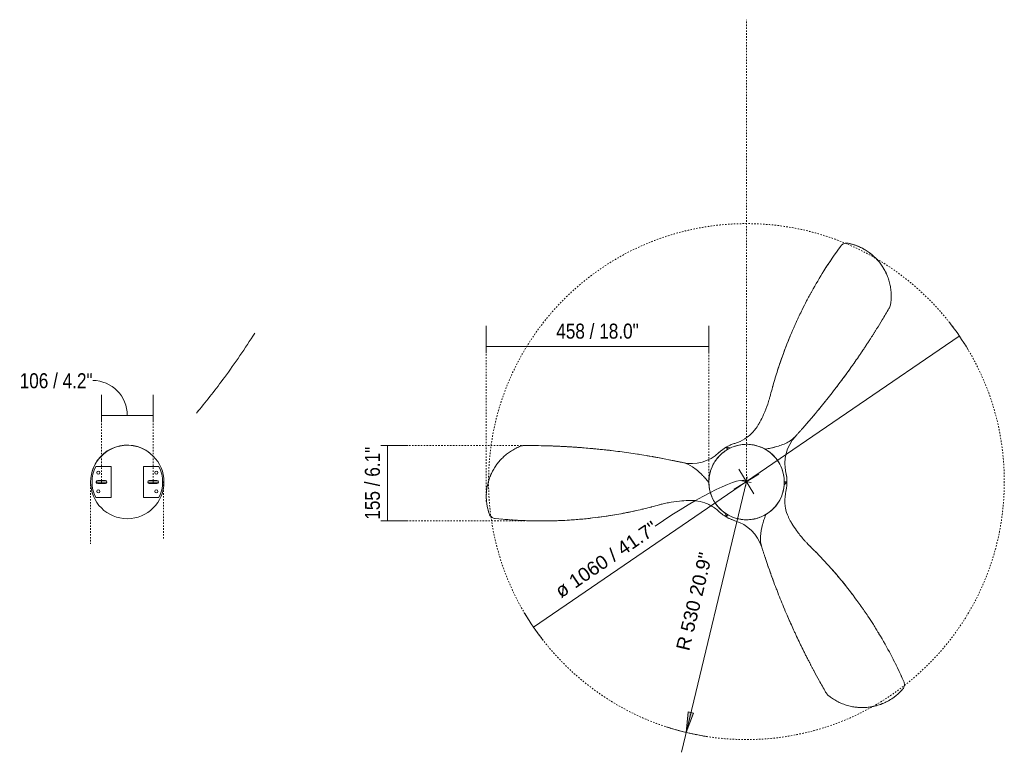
# Model space of a CAD drawing. Header units: millimetres. Extents: x 5832 to 11195, y -2844 to 7544.
# Tile 4 of 4: x 9171 to 11195, y 6039 to 7544. Entities that reach past the tile are written whole.
import ezdxf

# ---------------------------------------------------------------- set-up
doc = ezdxf.new("R2010")
doc.units = ezdxf.units.MM
doc.linetypes.add('Dash', pattern=[6, 3, -3])
doc.layers.add('A-ANNO-DIMS', color=7, linetype='Dash', lineweight=9, true_color=0xd2d2d2)
doc.layers.add('A-ANNO-DIMS-14', color=7, linetype='Continuous', lineweight=9)
doc.layers.add('E-LITE-EQPM', color=7, linetype='Continuous', lineweight=20)
doc.styles.add('Arial', font='arial.ttf', dxfattribs={"height": 28})
doc.styles.add('Arial Narrow', font='ARIALN.TTF', dxfattribs={"height": 30.8})
doc.dimstyles.new('Diameter_-_3mm_Arial', dxfattribs={"dimscale": 304.8, "dimtxt": 28.567263, "dimasz": 0, "dimexe": 0.110236, "dimexo": 0, "dimgap": 0.068898, "dimtad": 1, "dimjust": 3, "dimdec": 0, "dimzin": 0, "dimdsep": 46, "dimtxsty": 'Arial', "dimblk1": 'NONE', "dimblk2": 'NONE', "dimsah": 1, "dimcen": 0.09, "dimadec": 0, "dimazin": 0, "dimtfac": 1, "dimtdec": 4, "dimtix": 1, "dimtmove": 0, "dimatfit": 2, "dimfxl": 1, "dimtvp": 1, "dimtolj": 1, "dimtzin": 0, "dimarcsym": 2})
doc.dimstyles.new('FARO_-_2_2mm_Arial_Narrow_mm_Inch_Left', dxfattribs={"dimscale": 304.8, "dimtxt": 31.521674, "dimasz": 0, "dimexe": 0.137795, "dimexo": 0.0625, "dimgap": 0.022966, "dimtad": 1, "dimdec": 0, "dimzin": 0, "dimdsep": 46, "dimtxsty": 'Arial Narrow', "dimblk1": 'NONE', "dimblk2": 'NONE', "dimsah": 1, "dimcen": 0.09, "dimadec": 0, "dimazin": 0, "dimtfac": 1, "dimtdec": 4, "dimtix": 1, "dimtmove": 1, "dimatfit": 3, "dimfxl": 0.045932, "dimfxlon": 1, "dimtvp": 1, "dimtolj": 1, "dimtzin": 0, "dimarcsym": 2})
doc.dimstyles.new('FARO_-_2_2mm_Arial_Narrow_mm_Inch_Left_1', dxfattribs={"dimscale": 304.8, "dimtxt": 31.521674, "dimasz": 0, "dimexe": 0.137795, "dimexo": 0.0625, "dimgap": 0.022966, "dimtad": 1, "dimdec": 0, "dimzin": 0, "dimdsep": 46, "dimtxsty": 'Arial Narrow', "dimblk1": 'NONE', "dimblk2": 'NONE', "dimsah": 1, "dimcen": 0.09, "dimadec": 0, "dimazin": 0, "dimtfac": 1, "dimtdec": 4, "dimtix": 1, "dimtmove": 0, "dimatfit": 3, "dimfxl": 0.045932, "dimfxlon": 1, "dimtvp": 1, "dimtolj": 1, "dimtzin": 0, "dimarcsym": 2})
doc.dimstyles.new('Radial_-_3mm_Arial', dxfattribs={"dimscale": 304.8, "dimtxt": 28.567263, "dimasz": 0.137795, "dimexe": 0.137795, "dimexo": 0, "dimgap": 0.080381, "dimtad": 1, "dimjust": 3, "dimdec": 0, "dimzin": 0, "dimdsep": 46, "dimtxsty": 'Arial', "dimsah": 1, "dimcen": 0.09, "dimdle": 0.137795, "dimadec": 0, "dimazin": 0, "dimtfac": 1, "dimtdec": 4, "dimtix": 1, "dimtmove": 0, "dimatfit": 2, "dimfxl": 1, "dimtvp": 1, "dimtfill": 1, "dimtolj": 1, "dimtzin": 0, "dimarcsym": 2})

# ---------------------------------------------------------------- blocks, each defined once
blk = doc.blocks.new('33508 - 33508 MINI LANTAU Matt nickel ceiling fan-515342-Planta_PDF Fixing Holes')
at = {"layer": 'E-LITE-EQPM'}
for centre, radius, start, end in [((-59.5, 19.2), 3.25, 90, 270), ((-59.5, 19.2), 3.25, 270, 90), ((59.5, 19.2), 3.25, 90, 270), ((59.5, 19.2), 3.25, 270, 90), ((0, 0), 72.5, 18.6749, 20.2489), ((-61, 0), 3, 149.3636, 164.7826), ((-61, 0), 3, 104.5666, 119.8688), ((0, 0), 72.5, 359.2657, 0.8567), ((-61, 0), 3, 198.2047, 210.6364), ((-59.5, -19.3), 3.25, 90, 270), ((-61, 0), 3, 240.1312, 255.4334), ((-59.5, -19.3), 3.25, 270, 90), ((59.5, -19.3), 3.25, 90, 270), ((59.5, -19.3), 3.25, 270, 90), ((0, 0), 72.5, 339.7511, 341.3251)]:
    blk.add_arc(centre, radius, start, end, dxfattribs=at)
for points in [[(145.4, -145.6), (144.2, -144.1), (143, -142.7), (141.9, -141.3)], [(141.9, -141.3), (142, -141.4), (142.1, -141.6), (142.2, -141.7)]]:
    blk.add_open_spline(points, degree=3, dxfattribs=at)
blk.add_open_spline([(145.3, -145.5), (164.1, -168.1), (204.9, -220.1), (242.2, -274.7), (261.8, -305.8)], degree=3, knots=[0, 0, 0, 0, 0.444444, 1, 1, 1, 1], dxfattribs=at)
blk = doc.blocks.new('33508 - 33508 MINI LANTAU Matt nickel ceiling fan-515342-Planta_PDF')
at = {"layer": 'E-LITE-EQPM'}
for p, q in [((37.9, 154.7), (37.8, 154.2)), ((130.2, 131.8), (130.5, 132.1)), ((-41.7, 71.1), (-39.2, 66.8)), ((-38.3, 67.3), (-41.1, 72.1)), ((-179.2, 46.9), (-179.6, 47)), ((-179.2, 46.9), (-179.4, 46.9)), ((82.5, 0.5), (77.5, 0.5)), ((77.5, -0.5), (83, -0.5)), ((-152.9, -44.5), (-152.4, -44.4)), ((-39.1, -66.9), (-41.9, -71.7)), ((-40.8, -71.7), (-38.3, -67.3)), ((115, -110.2), (114.7, -109.8)), ((49, -178.7), (49.1, -178.9)), ((49, -178.7), (49.1, -179.1))]:
    blk.add_line(p, q, dxfattribs=at)
at = {"layer": 'E-LITE-EQPM', "flags": 128}
for points in [[(0, -77.5), (-3.1, -77.4), (-6.2, -77.3), (-9.3, -76.9), (-12.3, -76.5), (-15.4, -76), (-18.4, -75.3), (-21.4, -74.5), (-24.4, -73.6), (-27.3, -72.5), (-30.2, -71.4), (-33, -70.1), (-35.8, -68.7), (-38.5, -67.3), (-41.2, -65.7), (-43.8, -64), (-46.3, -62.2), (-48.7, -60.3), (-51.1, -58.3), (-53.4, -56.2), (-55.6, -54), (-57.7, -51.7), (-59.7, -49.4), (-61.7, -47), (-63.5, -44.4), (-65.2, -41.9), (-66.8, -39.2), (-68.4, -36.5), (-69.8, -33.8), (-71.1, -30.9), (-72.2, -28.1), (-73.3, -25.2), (-74.2, -22.2), (-75.1, -19.2), (-75.8, -16.2), (-76.4, -13.2), (-76.8, -10.1), (-77.2, -7), (-77.4, -3.9), (-77.5, -0.8), (-77.5, 2.3), (-77.3, 5.4), (-77, 8.4), (-76.6, 11.5), (-76.1, 14.6), (-75.5, 17.6), (-74.7, 20.6), (-73.8, 23.6), (-72.8, 26.5), (-71.7, 29.4), (-70.5, 32.3), (-69.1, 35), (-67.7, 37.8), (-66.1, 40.5), (-64.4, 43.1), (-62.7, 45.6), (-60.8, 48.1), (-58.8, 50.5), (-56.7, 52.8), (-54.6, 55), (-52.3, 57.1), (-50, 59.2), (-47.6, 61.1), (-45.1, 63), (-42.6, 64.8), (-40, 66.4), (-37.3, 68), (-34.5, 69.4), (-31.7, 70.7), (-28.9, 71.9), (-26, 73), (-23, 74), (-20, 74.9), (-17, 75.6), (-14, 76.2), (-10.9, 76.7), (-7.9, 77.1), (-4.8, 77.4), (-1.7, 77.5), (0, 77.5)], [(0, 77.5), (3.1, 77.4), (6.2, 77.3), (9.3, 76.9), (12.3, 76.5), (15.4, 76), (18.4, 75.3), (21.4, 74.5), (24.4, 73.6), (27.3, 72.5), (30.2, 71.4), (33, 70.1), (35.8, 68.7), (38.5, 67.3), (41.2, 65.7), (43.8, 64), (46.3, 62.2), (48.7, 60.3), (51.1, 58.3), (53.4, 56.2), (55.6, 54), (57.7, 51.7), (59.7, 49.4), (61.7, 47), (63.5, 44.4), (65.2, 41.9), (66.8, 39.2), (68.4, 36.5), (69.8, 33.8), (71.1, 30.9), (72.2, 28.1), (73.3, 25.2), (74.2, 22.2), (75.1, 19.2), (75.8, 16.2), (76.4, 13.2), (76.8, 10.1), (77.2, 7), (77.4, 3.9), (77.5, 0.8), (77.5, -2.3), (77.3, -5.4), (77, -8.4), (76.6, -11.5), (76.1, -14.6), (75.5, -17.6), (74.7, -20.6), (73.8, -23.6), (72.8, -26.5), (71.7, -29.4), (70.5, -32.3), (69.1, -35), (67.7, -37.8), (66.1, -40.5), (64.4, -43.1), (62.7, -45.6), (60.8, -48.1), (58.8, -50.5), (56.7, -52.8), (54.6, -55), (52.3, -57.1), (50, -59.2), (47.6, -61.1), (45.1, -63), (42.6, -64.8), (40, -66.4), (37.3, -68), (34.5, -69.4), (31.7, -70.7), (28.9, -71.9), (26, -73), (23, -74), (20, -74.9), (17, -75.6), (14, -76.2), (10.9, -76.7), (7.9, -77.1), (4.8, -77.4), (1.7, -77.5), (0, -77.5)]]:
    blk.add_lwpolyline(points, dxfattribs=at)
at = {"layer": 'E-LITE-EQPM'}
for centre, start, end in [((-48, 158.9), 286.7956, 342.3724), ((0, 0), 106.7956, 119.6548), ((161.6, -37.9), 166.7956, 222.3724), ((0, 0), 346.7956, 359.6548), ((-113.6, -121), 46.7956, 102.3724), ((0, 0), 226.7956, 239.6548)]:
    blk.add_arc(centre, 83, start, end, dxfattribs=at)
for points, knots in [([(170.1, 440.3), (173, 442.5), (178.9, 446.6), (186.5, 450.9), (192.5, 453.8), (198.9, 456.4), (207.3, 459.3), (217.9, 461.8), (228.6, 463.2), (239.4, 463.6), (249.8, 462.9), (259.6, 461.4), (269.8, 458.8), (279.7, 455.3), (289.3, 450.8), (298.4, 445.5), (305.2, 440.5), (310.3, 436.3), (315, 432), (318.5, 428.4), (320.7, 425.9)], [0, 0, 0, 0, 0.0625, 0.125, 0.15625, 0.1875, 0.25, 0.3125, 0.375, 0.4375, 0.5, 0.5625, 0.625, 0.6875, 0.75, 0.8125, 0.875, 0.90625, 0.9375, 1, 1, 1, 1]), ([(138.7, 388.7), (142.1, 395.1), (149.9, 409.5), (158, 423.7), (162.5, 431.6)], [0, 0, 0, 0, 0.444444, 1, 1, 1, 1]), ([(320.7, 425.9), (321.8, 424.7), (323.6, 421.7), (324.8, 416.1), (324.1, 412), (323.1, 409.9)], [0, 0, 0, 0, 0.307692, 0.615385, 1, 1, 1, 1]), ([(272.1, 311.7), (280.6, 325.8), (298.7, 358), (314.8, 391.2), (323.1, 409.9)], [0, 0, 0, 0, 0.444444, 1, 1, 1, 1]), ([(128.5, 369.2), (127.3, 366.9), (124.9, 362.3), (121.4, 355.4), (117.9, 348.5), (114.5, 341.5), (111.1, 334.6), (106.6, 325.3), (102.2, 315.9), (99, 308.9), (97.9, 306.5)], [0, 0, 0, 0, 0.111111, 0.222222, 0.333333, 0.444444, 0.555556, 0.666667, 0.888889, 1, 1, 1, 1]), ([(97.9, 306.5), (95.4, 301), (90.4, 290), (83.1, 273.4), (76.1, 256.7), (66.9, 234.3), (53.7, 200.4), (43.7, 171.9), (37.9, 154.7)], [0, 0, 0, 0, 0.111111, 0.222222, 0.333333, 0.444444, 0.666667, 1, 1, 1, 1]), ([(83.2, 273.4), (84.2, 275.7), (89, 286.8), (93.9, 297.9), (97.9, 306.6)], [0.4061386, 0.4061386, 0.4061386, 0.4061386, 0.4444444, 0.589226, 0.589226, 0.589226, 0.589226]), ([(260.6, 293), (261.6, 294.5), (263.5, 297.6), (265.9, 301.5), (267.9, 304.6), (269.3, 307), (270.7, 309.3), (271.7, 310.9), (272.1, 311.7)], [0, 0, 0, 0, 0.25, 0.5, 0.625, 0.75, 0.875, 1, 1, 1, 1]), ([(226.1, 242.5), (227.5, 244.3), (230.1, 248), (234.1, 253.5), (238, 259), (243.2, 266.5), (250.8, 277.7), (257, 287.2), (260.6, 293)], [0, 0, 0, 0, 0.111111, 0.222222, 0.333333, 0.444444, 0.666667, 1, 1, 1, 1]), ([(130.5, 132.1), (134.4, 135.9), (142, 143.5), (153.3, 155.2), (164.4, 167.1), (178.9, 183.2), (199.9, 208), (216.5, 229.4), (226.1, 242.5)], [0, 0, 0, 0, 0.111111, 0.222222, 0.333333, 0.444444, 0.666667, 1, 1, 1, 1]), ([(216.4, 229.4), (215.4, 228.2), (210.8, 222.2), (198.8, 206.8), (182.5, 187.3), (169.5, 172.7), (164.3, 167.1)], [0.3943162, 0.3943162, 0.3943162, 0.3943162, 0.4166667, 0.5, 0.6666667, 0.7729741, 0.7729741, 0.7729741, 0.7729741]), ([(31.1, 133.8), (31.6, 135.5), (32.5, 138.1), (33.6, 141.5), (34.4, 144), (35.2, 146.6), (36.1, 149.1), (36.9, 151.7), (37.5, 153.4), (37.8, 154.2)], [-1, -1, -1, -1, -0.75, -0.625, -0.5, -0.375, -0.25, -0.125, 0, 0, 0, 0]), ([(31.1, 133.8), (28.9, 126.7), (27.5, 110.9), (30.6, 95.4), (32.8, 87.4)], [0, 0, 0, 0, 0.470588, 1, 1, 1, 1]), ([(117, 117.8), (118.2, 119.2), (120.7, 121.9), (125, 126.6), (128.2, 129.9), (130.2, 131.8)], [0, 0, 0, 0, 0.285714, 0.571429, 1, 1, 1, 1]), ([(92.9, 84.9), (96, 89.9), (103.5, 101.2), (112, 112), (117, 117.8)], [0, 0, 0, 0, 0.444444, 1, 1, 1, 1]), ([(-466.4, -72.8), (-469.7, -71.4), (-476.2, -68.4), (-483.7, -63.9), (-489.2, -60.1), (-494.7, -56), (-501.4, -50.1), (-508.8, -42.2), (-515.5, -33.6), (-521.1, -24.5), (-525.8, -15.1), (-529.4, -5.8), (-532.2, 4.2), (-534.2, 14.6), (-535.1, 25.2), (-535, 35.6), (-534.1, 44.1), (-533, 50.6), (-531.6, 56.8), (-530.3, 61.6), (-529.2, 64.8)], [0, 0, 0, 0, 0.0625, 0.125, 0.15625, 0.1875, 0.25, 0.3125, 0.375, 0.4375, 0.5, 0.5625, 0.625, 0.6875, 0.75, 0.8125, 0.875, 0.90625, 0.9375, 1, 1, 1, 1]), ([(-529.2, 64.8), (-528.7, 66.4), (-527, 69.4), (-522.7, 73.3), (-518.8, 74.6), (-516.6, 74.9)], [0, 0, 0, 0, 0.307692, 0.615385, 1, 1, 1, 1]), ([(-406, 79.8), (-422.4, 80.1), (-459.4, 79.7), (-496.2, 77.1), (-516.6, 74.9)], [0, 0, 0, 0, 0.444444, 1, 1, 1, 1]), ([(-384, 79.2), (-385.8, 79.3), (-389.5, 79.4), (-394.1, 79.6), (-397.7, 79.7), (-400.5, 79.7), (-403.2, 79.8), (-405.1, 79.8), (-406, 79.8)], [0, 0, 0, 0, 0.25, 0.5, 0.625, 0.75, 0.875, 1, 1, 1, 1]), ([(-323.1, 74.6), (-325.3, 74.9), (-329.8, 75.3), (-336.6, 76), (-343.3, 76.6), (-352.4, 77.4), (-365.9, 78.3), (-377.2, 78.9), (-384, 79.2)], [0, 0, 0, 0, 0.111111, 0.222222, 0.333333, 0.444444, 0.666667, 1, 1, 1, 1]), ([(-179.6, 47), (-184.8, 48.4), (-195.3, 51.2), (-211.1, 55.2), (-226.9, 58.8), (-248.1, 63.3), (-280.1, 69.2), (-306.9, 72.8), (-323.1, 74.6)], [0, 0, 0, 0, 0.111111, 0.222222, 0.333333, 0.444444, 0.666667, 1, 1, 1, 1]), ([(-306.9, 72.7), (-305.3, 72.5), (-297.8, 71.5), (-278.5, 68.7), (-253.4, 64.4), (-234.3, 60.4), (-226.9, 58.8)], [0.3942134, 0.3942134, 0.3942134, 0.3942134, 0.4166667, 0.5, 0.6666667, 0.7728593, 0.7728593, 0.7728593, 0.7728593]), ([(-41.9, 71.6), (-43.5, 70.7), (-46.4, 68.8), (-51.5, 65.2), (-54.9, 62.3), (-56.8, 60.5)], [0, 0, 0, 0, 0.285714, 0.571429, 1, 1, 1, 1]), ([(-43.7, 63.8), (-43.6, 64.3), (-42.8, 66.7), (-42.2, 69.2), (-41.7, 71.1)], [-0.3591055, -0.3591055, -0.3591055, -0.3591055, -0.2857143, 0, 0, 0, 0]), ([(80.8, 19), (79, 26.4), (78, 37.9), (80, 55.8), (83.1, 65.7), (85.8, 71.7)], [0, 0, 0, 0, 0.421053, 0.631579, 1, 1, 1, 1]), ([(-160.5, 42.5), (-162.3, 42.8), (-165.9, 43.6), (-172.1, 45), (-176.6, 46.1), (-179.2, 46.9)], [0, 0, 0, 0, 0.285714, 0.571429, 1, 1, 1, 1]), ([(-120, 38), (-125.9, 38.2), (-139.4, 39), (-153, 41), (-160.5, 42.5)], [0, 0, 0, 0, 0.444444, 1, 1, 1, 1]), ([(-56.8, 60.5), (-62.4, 55.2), (-71.8, 48.6), (-88.3, 41.4), (-98.5, 39.1), (-105, 38.4)], [0, 0, 0, 0, 0.421053, 0.631579, 1, 1, 1, 1]), ([(77.1, 6), (77.5, 5.6), (79.2, 3.7), (81, 1.9), (82.5, 0.5)], [-0.3599066, -0.3599066, -0.3599066, -0.3599066, -0.2857143, 0, 0, 0, 0]), ([(83, 0.5), (83, 2.3), (82.8, 5.8), (82.2, 12), (81.4, 16.4), (80.8, 19)], [0, 0, 0, 0, 0.285714, 0.571429, 1, 1, 1, 1]), ([(-131.4, -40), (-124.2, -38.4), (-109.8, -31.6), (-97.9, -21.2), (-92.1, -15.3)], [0, 0, 0, 0, 0.470588, 1, 1, 1, 1]), ([(-131.4, -40), (-133.2, -40.3), (-135.8, -40.9), (-139.3, -41.7), (-141.9, -42.2), (-144.6, -42.8), (-147.2, -43.3), (-149.8, -43.9), (-151.6, -44.2), (-152.4, -44.4)], [-1, -1, -1, -1, -0.75, -0.625, -0.5, -0.375, -0.25, -0.125, 0, 0, 0, 0]), ([(-314.4, -68.5), (-308.4, -67.9), (-296.4, -66.7), (-278.3, -64.7), (-260.3, -62.5), (-236.3, -59.2), (-200.4, -53.7), (-170.7, -48.1), (-152.9, -44.5)], [0, 0, 0, 0, 0.111111, 0.222222, 0.333333, 0.444444, 0.666667, 1, 1, 1, 1]), ([(-406, -74.2), (-413.3, -74.5), (-429.6, -74.9), (-445.9, -75), (-455, -75)], [0, 0, 0, 0, 0.444444, 1, 1, 1, 1]), ([(-384, -73.4), (-381.4, -73.2), (-376.3, -73), (-368.5, -72.6), (-360.8, -72.1), (-353, -71.6), (-345.3, -71.1), (-335, -70.3), (-324.7, -69.4), (-317, -68.7), (-314.4, -68.5)], [0, 0, 0, 0, 0.111111, 0.222222, 0.333333, 0.444444, 0.555556, 0.666667, 0.888889, 1, 1, 1, 1]), ([(-278.3, -64.7), (-280.8, -65), (-292.9, -66.3), (-304.9, -67.6), (-314.4, -68.5)], [0.4060382, 0.4060382, 0.4060382, 0.4060382, 0.4444444, 0.5891315, 0.5891315, 0.5891315, 0.5891315]), ([(-41, -72.1), (-39.5, -73), (-36.4, -74.6), (-30.7, -77.2), (-26.5, -78.7), (-24, -79.4)], [0, 0, 0, 0, 0.285714, 0.571429, 1, 1, 1, 1]), ([(-33.4, -69.8), (-33.9, -69.9), (-36.4, -70.5), (-38.8, -71.1), (-40.8, -71.7)], [-0.3594892, -0.3594892, -0.3594892, -0.3594892, -0.2857143, 0, 0, 0, 0]), ([(-24, -79.4), (-16.6, -81.6), (-6.2, -86.5), (8.3, -97.2), (15.4, -104.8), (19.2, -110.1)], [0, 0, 0, 0, 0.421053, 0.631579, 1, 1, 1, 1]), ([(100.3, -93.8), (95.3, -88.4), (82.3, -79.2), (67.3, -74.2), (59.3, -72.1)], [0, 0, 0, 0, 0.470588, 1, 1, 1, 1]), ([(100.3, -93.8), (101.5, -95.2), (103.3, -97.1), (105.7, -99.8), (107.5, -101.8), (109.3, -103.8), (111.1, -105.8), (112.9, -107.8), (114.1, -109.1), (114.7, -109.8)], [-1, -1, -1, -1, -0.75, -0.625, -0.5, -0.375, -0.25, -0.125, 0, 0, 0, 0]), ([(216.5, -238.1), (213, -233.1), (206, -223.3), (195.2, -208.7), (184.3, -194.2), (169.4, -175.1), (146.7, -146.8), (127, -123.7), (115, -110.2)], [0, 0, 0, 0, 0.111111, 0.222222, 0.333333, 0.444444, 0.666667, 1, 1, 1, 1]), ([(27.1, -122.9), (29.9, -128.1), (35.9, -140.2), (41, -153), (43.5, -160.3)], [0, 0, 0, 0, 0.444444, 1, 1, 1, 1]), ([(43.5, -160.3), (44.1, -162), (45.2, -165.4), (47.1, -171.6), (48.3, -176), (49, -178.7)], [0, 0, 0, 0, 0.285714, 0.571429, 1, 1, 1, 1]), ([(49.1, -179.1), (50.5, -184.3), (53.3, -194.8), (57.8, -210.4), (62.5, -225.9), (69.2, -246.5), (80.1, -277.1), (90.4, -302.2), (96.9, -317.1)], [0, 0, 0, 0, 0.111111, 0.222222, 0.333333, 0.444444, 0.666667, 1, 1, 1, 1]), ([(195.1, -208.7), (196.7, -210.7), (203.9, -220.4), (211, -230.2), (216.5, -238)], [0.4059229, 0.4059229, 0.4059229, 0.4059229, 0.4444444, 0.5890265, 0.5890265, 0.5890265, 0.5890265]), ([(90.5, -302.2), (89.9, -300.7), (87, -293.7), (79.7, -275.6), (71, -251.7), (64.8, -233.2), (62.6, -225.9)], [0.3941241, 0.3941241, 0.3941241, 0.3941241, 0.4166667, 0.5, 0.6666667, 0.7727709, 0.7727709, 0.7727709, 0.7727709]), ([(255.5, -295.9), (254.1, -293.7), (251.3, -289.4), (247.1, -282.9), (242.8, -276.4), (238.5, -270), (234.2, -263.5), (228.4, -255), (222.5, -246.5), (218, -240.2), (216.5, -238.1)], [0, 0, 0, 0, 0.111111, 0.222222, 0.333333, 0.444444, 0.555556, 0.666667, 0.888889, 1, 1, 1, 1]), ([(96.9, -317.1), (97.8, -319.2), (99.7, -323.3), (102.5, -329.5), (105.3, -335.6), (109.2, -343.8), (115.1, -356), (120.3, -366.1), (123.4, -372.2)], [0, 0, 0, 0, 0.111111, 0.222222, 0.333333, 0.444444, 0.666667, 1, 1, 1, 1]), ([(267.3, -314.5), (271.1, -320.7), (279.6, -334.6), (287.9, -348.7), (292.5, -356.5)], [0, 0, 0, 0, 0.444444, 1, 1, 1, 1]), ([(123.4, -372.2), (124.3, -373.8), (126, -377), (128.1, -381.1), (129.9, -384.3), (131.2, -386.7), (132.5, -389.1), (133.4, -390.7), (133.9, -391.5)], [0, 0, 0, 0, 0.25, 0.5, 0.625, 0.75, 0.875, 1, 1, 1, 1]), ([(296.2, -367.5), (296.7, -371.1), (297.3, -378.2), (297.2, -386.9), (296.7, -393.6), (295.8, -400.5), (294.1, -409.2), (291, -419.6), (286.8, -429.6), (281.8, -439.1), (276, -447.8), (269.7, -455.5), (262.5, -463), (254.4, -469.9), (245.7, -476), (236.6, -481.1), (228.9, -484.6), (222.7, -486.9), (216.6, -488.8), (211.8, -490), (208.5, -490.7)], [0, 0, 0, 0, 0.0625, 0.125, 0.15625, 0.1875, 0.25, 0.3125, 0.375, 0.4375, 0.5, 0.5625, 0.625, 0.6875, 0.75, 0.8125, 0.875, 0.90625, 0.9375, 1, 1, 1, 1]), ([(133.9, -391.5), (141.8, -405.9), (160.6, -437.7), (181.4, -468.3), (193.4, -484.8)], [0, 0, 0, 0, 0.444444, 1, 1, 1, 1]), ([(208.5, -490.7), (206.9, -491), (203.4, -491.1), (197.9, -489.3), (194.8, -486.6), (193.4, -484.8)], [0, 0, 0, 0, 0.307692, 0.615385, 1, 1, 1, 1])]:
    blk.add_open_spline(points, degree=3, knots=knots, dxfattribs=at)
for points in [[(220.5, 462), (223.4, 462.5), (226.3, 462.8), (229.2, 463.1)], [(232.2, 463.3), (233.1, 463.3), (234.1, 463.3), (235.1, 463.4)], [(238, 463.4), (239, 463.4), (240, 463.4), (240.9, 463.3)], [(243.9, 463.2), (247.7, 463), (251.6, 462.6), (255.4, 462)], [(258.3, 461.5), (259.2, 461.3), (260.2, 461.1), (261.1, 460.9)], [(263.9, 460.2), (264.9, 460), (265.8, 459.8), (266.7, 459.5)], [(269.5, 458.7), (273.2, 457.6), (276.7, 456.4), (280.2, 454.9)], [(283.2, 453.6), (284.1, 453.2), (285.1, 452.8), (286, 452.3)], [(288.9, 450.9), (290.7, 449.9), (292.6, 448.9), (294.4, 447.8)], [(297.1, 446.1), (298, 445.6), (298.8, 445), (299.7, 444.4)], [(162.5, 431.6), (163.2, 432.7), (164.6, 434.8), (167.2, 437.8), (169.1, 439.5), (170.1, 440.3)], [(163.3, 432.8), (163.4, 433), (163.5, 433.1), (163.5, 433.2)], [(302.3, 442.6), (304, 441.4), (305.6, 440.1), (307.2, 438.8)], [(309.6, 436.8), (311.2, 435.5), (312.7, 434.1), (314.2, 432.7)], [(316.4, 430.5), (317.2, 429.7), (317.9, 429), (318.6, 428.2)], [(138.7, 388.7), (138.3, 387.9), (137.4, 386.3), (136.1, 383.9), (134.8, 381.4), (133.5, 379), (132.3, 376.6), (131, 374.1), (129.7, 371.7), (128.9, 370.1), (128.5, 369.2)], [(315, 392.1), (314.1, 390.2), (313.2, 388.2), (312.2, 386.2)], [(318.1, 398.7), (318, 398.5), (317.9, 398.3), (317.8, 398)], [(303.6, 368.6), (302.6, 366.7), (301.6, 364.8), (300.6, 362.8)], [(309.4, 380.3), (308.4, 378.4), (307.5, 376.4), (306.5, 374.5)], [(290.7, 344.1), (290.6, 344), (290.5, 343.8), (290.5, 343.7)], [(292.1, 346.6), (291.6, 345.8), (291.1, 344.9), (290.7, 344.1)], [(297.6, 357), (296.7, 355.3), (295.8, 353.6), (294.8, 351.8)], [(113.9, 340.3), (114.1, 340.7), (114.3, 341.1), (114.5, 341.5)], [(245.7, 270.2), (245.4, 269.8), (245.2, 269.5), (244.9, 269.1)], [(76.1, 256.7), (76.6, 257.8), (77, 259), (77.5, 260.1)], [(234.7, 254.4), (234.5, 254.1), (234.3, 253.8), (234.1, 253.5)], [(61.1, 219.2), (61.6, 220.5), (62.1, 221.7), (62.5, 223)], [(226.1, 242.5), (225.5, 241.6), (224.9, 240.8), (224.3, 239.9)], [(53.3, 198.6), (54.2, 201.1), (55.2, 203.5), (56.1, 206)], [(47.7, 183.1), (48.2, 184.4), (48.6, 185.7), (49.1, 187)], [(49.1, 187), (49.4, 187.8), (49.9, 189.3), (50.8, 191.6), (51.3, 193.2), (51.6, 194)], [(42.3, 167.5), (43.6, 171.4), (45, 175.3), (46.3, 179.2)], [(37.9, 154.6), (38.4, 156.3), (39, 158), (39.6, 159.7)], [(143.1, 144.7), (142.8, 144.3), (142.4, 143.9), (142, 143.5)], [(155.5, 157.6), (154.8, 156.8), (154, 156), (153.3, 155.2)], [(32.8, 87.4), (33, 86.6), (33.5, 84.9), (34.2, 82.5), (34.7, 80.8), (34.9, 80)], [(89.7, 79.4), (90, 80), (90.8, 81.3), (91.8, 83.1), (92.6, 84.3), (92.9, 84.9)], [(-531, 58.8), (-530.8, 59.8), (-530.5, 60.8), (-530.2, 61.8)], [(-504.3, 76.1), (-504.1, 76.1), (-503.8, 76.1), (-503.6, 76.2)], [(-497.1, 76.7), (-494.9, 76.9), (-492.8, 77.1), (-490.6, 77.3)], [(-484.1, 77.8), (-481.9, 77.9), (-479.7, 78.1), (-477.6, 78.2)], [(-471, 78.6), (-468.9, 78.7), (-466.7, 78.8), (-464.5, 78.9)], [(-458, 79.2), (-456, 79.3), (-454.1, 79.4), (-452.1, 79.4)], [(-446.2, 79.6), (-445.3, 79.6), (-444.3, 79.7), (-443.3, 79.7)], [(-443.3, 79.7), (-443.2, 79.7), (-443.1, 79.7), (-442.9, 79.7)], [(-356.9, 77.7), (-356.4, 77.6), (-356, 77.6), (-355.5, 77.6)], [(-337.7, 76.1), (-337.3, 76.1), (-336.9, 76), (-336.6, 76)], [(-323.1, 74.6), (-322, 74.5), (-320.9, 74.4), (-319.9, 74.3)], [(-41.7, 71.1), (-41.7, 71.2), (-41.8, 71.4), (-41.9, 71.5), (-41.9, 71.6)], [(-41.1, 72.1), (-40.3, 72.6), (-38.8, 73.4), (-36.4, 74.6), (-34.8, 75.4), (-34, 75.8)], [(-31.5, 76.8), (-30.7, 77.1), (-29.1, 77.8), (-26.6, 78.7), (-24.9, 79.2), (-24, 79.5)], [(34.9, 80), (35.4, 78.4), (36.5, 75.2), (37.6, 72), (38.1, 70.3)], [(38.1, 70.3), (38.6, 69.1), (39, 67.8), (39.5, 66.6)], [(85.8, 71.7), (86.2, 72.6), (87, 74.3), (88.3, 76.9), (89.2, 78.6), (89.7, 79.4)], [(-534.4, 40.5), (-534.2, 42.5), (-534, 44.6), (-533.7, 46.7)], [(-533.1, 49.7), (-532.7, 51.8), (-532.3, 53.8), (-531.8, 55.8)], [(-214.3, 55.9), (-213.2, 55.6), (-212.1, 55.4), (-211.1, 55.1)], [(-196.9, 51.6), (-196.4, 51.5), (-195.8, 51.3), (-195.3, 51.2)], [(-534.9, 24.7), (-535, 26.9), (-535, 29), (-535, 31.1)], [(-534.9, 34.2), (-534.8, 35.3), (-534.8, 36.3), (-534.7, 37.3)], [(-534.4, 18.4), (-534.5, 19.5), (-534.6, 20.5), (-534.7, 21.6)], [(-113.6, 38), (-114.3, 38), (-115.8, 38), (-117.9, 38), (-119.3, 38), (-120, 38)], [(-105, 38.4), (-106, 38.3), (-107.9, 38.1), (-110.8, 38), (-112.7, 38), (-113.6, 38)], [(-532, 4), (-532.9, 7.7), (-533.6, 11.5), (-534.1, 15.2)], [(-530.6, -1.5), (-530.8, -0.6), (-531.1, 0.3), (-531.3, 1.2)], [(-80, -2.1), (-79.1, -1.1), (-78.3, -0.1), (-77.4, 0.9)], [(82.5, 0.5), (82.5, 0.5), (82.7, 0.5), (82.9, 0.5), (83, 0.5)], [(-528.8, -7.1), (-529.1, -6.1), (-529.4, -5.2), (-529.7, -4.3)], [(-523.1, -20.4), (-524.9, -17), (-526.4, -13.4), (-527.8, -9.8)], [(-92.1, -15.3), (-91.5, -14.7), (-90.3, -13.5), (-88.5, -11.6), (-87.4, -10.4), (-86.8, -9.8)], [(-86.8, -9.8), (-85.6, -8.5), (-83.4, -6), (-81.1, -3.4), (-80, -2.1)], [(82.3, -11.1), (82.2, -12), (81.9, -13.7), (81.4, -16.3), (81, -18.1), (80.8, -18.9)], [(83, -0.5), (83, -1.4), (83, -3.1), (82.8, -5.8), (82.7, -7.6), (82.6, -8.4)], [(-520.3, -25.6), (-520.8, -24.7), (-521.3, -23.9), (-521.7, -23)], [(-517.3, -30.6), (-517.8, -29.7), (-518.3, -28.9), (-518.8, -28.1)], [(-510.4, -40.1), (-512.2, -37.8), (-514, -35.4), (-515.6, -33)], [(-220.4, -56.7), (-221.7, -56.9), (-223, -57.1), (-224.4, -57.3)], [(-198.6, -53.1), (-201.2, -53.6), (-203.8, -54), (-206.4, -54.4)], [(-186.5, -51), (-187.3, -51.1), (-188.9, -51.4), (-191.4, -51.8), (-193, -52.1), (-193.8, -52.3)], [(-182.4, -50.2), (-183.8, -50.5), (-185.1, -50.7), (-186.5, -51)], [(-166.2, -47.2), (-170.3, -48), (-174.3, -48.7), (-178.4, -49.5)], [(-152.8, -44.5), (-154.6, -44.9), (-156.3, -45.2), (-158.1, -45.6)], [(-50.7, -65.7), (-51.4, -65.2), (-52.8, -64.1), (-54.9, -62.3), (-56.2, -61.1), (-56.8, -60.5)], [(-455, -75), (-456.3, -75), (-458.9, -74.9), (-462.7, -74.1), (-465.2, -73.3), (-466.4, -72.8)], [(-456.5, -75), (-456.6, -75), (-456.8, -75), (-456.9, -75)], [(-406, -74.2), (-405.1, -74.2), (-403.2, -74.2), (-400.5, -74.1), (-397.7, -74), (-395, -73.8), (-392.2, -73.7), (-389.5, -73.6), (-386.7, -73.5), (-384.9, -73.4), (-384, -73.4)], [(-351.7, -71.5), (-352.2, -71.5), (-352.6, -71.6), (-353, -71.6)], [(-260.3, -62.4), (-261.5, -62.6), (-262.8, -62.8), (-264, -62.9)], [(-41.9, -71.7), (-42.7, -71.2), (-44.2, -70.3), (-46.4, -68.8), (-47.9, -67.8), (-48.6, -67.3)], [(-40.8, -71.7), (-40.8, -71.7), (-40.9, -71.9), (-41, -72), (-41, -72.1)], [(41.8, -68.2), (40.5, -68), (39.2, -67.7), (37.9, -67.5)], [(51.8, -70.3), (50.2, -69.9), (46.9, -69.2), (43.5, -68.5), (41.8, -68.2)], [(59.3, -72.1), (58.4, -71.9), (56.8, -71.4), (54.3, -70.8), (52.7, -70.5), (51.8, -70.3)], [(19.2, -110.1), (19.8, -110.9), (20.9, -112.5), (22.5, -114.9), (23.5, -116.6), (23.9, -117.4)], [(23.9, -117.4), (24.3, -118), (25, -119.2), (26, -121.1), (26.7, -122.3), (27.1, -122.9)], [(114.9, -110.1), (116.1, -111.4), (117.3, -112.8), (118.5, -114.1)], [(123.9, -120.3), (126.7, -123.5), (129.4, -126.6), (132, -129.7)], [(134.7, -132.9), (135.6, -133.9), (136.5, -135), (137.4, -136)], [(137.4, -136), (137.9, -136.7), (139, -137.9), (140.6, -139.8), (141.6, -141.1), (142.2, -141.7)], [(145.3, -145.5), (147, -147.5), (148.7, -149.5), (150.4, -151.5)], [(159.3, -162.5), (160.1, -163.5), (161, -164.6), (161.8, -165.6)], [(53.8, -196.3), (53.6, -195.8), (53.5, -195.3), (53.3, -194.8)], [(184.2, -194.2), (185, -195.2), (185.7, -196.2), (186.5, -197.2)], [(58.7, -213.5), (58.4, -212.5), (58.1, -211.4), (57.8, -210.4)], [(237.8, -268.8), (238, -269.2), (238.3, -269.6), (238.5, -269.9)], [(267.3, -314.5), (266.8, -313.7), (265.8, -312.1), (264.4, -309.8), (262.9, -307.5), (261.4, -305.2), (260, -302.8), (258.5, -300.5), (257, -298.2), (256, -296.6), (255.5, -295.9)], [(96.9, -317.1), (96.5, -316.1), (96.1, -315.1), (95.6, -314.2)], [(102.9, -330.5), (102.8, -330.1), (102.6, -329.8), (102.5, -329.5)], [(111.2, -347.9), (111, -347.5), (110.8, -347.1), (110.6, -346.7)], [(292.5, -356.5), (293.1, -357.6), (294.3, -360), (295.5, -363.7), (296.1, -366.2), (296.2, -367.5)], [(293.2, -357.8), (293.3, -358), (293.3, -358.1), (293.4, -358.2)], [(152.6, -423.8), (152.6, -423.6), (152.5, -423.5), (152.5, -423.4)], [(154.2, -426.3), (153.7, -425.4), (153.1, -424.6), (152.6, -423.8)], [(289.9, -422), (288.8, -424.7), (287.7, -427.4), (286.4, -430.1)], [(160.4, -436.2), (159.4, -434.6), (158.3, -432.9), (157.3, -431.3)], [(167.5, -447.2), (166.3, -445.4), (165.1, -443.6), (163.9, -441.7)], [(279.2, -442.8), (277.1, -446.1), (274.8, -449.2), (272.4, -452.2)], [(282.3, -437.8), (281.8, -438.7), (281.3, -439.5), (280.8, -440.3)], [(285.1, -432.7), (284.7, -433.6), (284.2, -434.4), (283.7, -435.3)], [(174.7, -458.1), (173.5, -456.3), (172.3, -454.5), (171.1, -452.7)], [(182.1, -468.9), (180.8, -467.1), (179.6, -465.3), (178.4, -463.5)], [(262.5, -462.8), (259.8, -465.4), (256.8, -467.8), (253.8, -470.1)], [(266.6, -458.7), (266, -459.4), (265.3, -460.1), (264.6, -460.8)], [(270.5, -454.4), (269.9, -455.2), (269.2, -455.9), (268.6, -456.6)], [(186.3, -474.8), (186.1, -474.6), (186, -474.4), (185.8, -474.2)], [(232.2, -483.1), (230.3, -483.9), (228.4, -484.7), (226.4, -485.5)], [(237.8, -480.3), (236.9, -480.8), (236, -481.3), (235, -481.7)], [(246, -475.6), (244.2, -476.7), (242.4, -477.8), (240.6, -478.8)], [(251.3, -472), (250.4, -472.7), (249.6, -473.3), (248.7, -473.9)], [(214.6, -489.3), (213.6, -489.6), (212.6, -489.8), (211.6, -490)], [(223.5, -486.6), (221.5, -487.3), (219.6, -487.9), (217.6, -488.5)]]:
    blk.add_open_spline(points, degree=3, dxfattribs=at)
blk = doc.blocks.new('DIMBLOCK7-Planta_PDF Fixing Holes')
at = {"layer": 'A-ANNO-DIMS-14', "color": 251, "true_color": 0x5b5b5b, "transparency": 16777216}
for p, q in [((9339.3, 6716.9), (9339.3, 6772.9)), ((9445.3, 6716.9), (9445.3, 6772.9)), ((9339.3, 6730.9), (9445.3, 6730.9)), ((9339.3, 6730.9), (9339.3, 6716.9)), ((9445.3, 6730.9), (9445.3, 6716.9))]:
    blk.add_line(p, q, dxfattribs=at)
blk.add_ellipse((9321.2, 6730.9), major_axis=(0, 71.9), ratio=0.988063, start_param=4.712389, end_param=6.283185, dxfattribs=at)
at = {"layer": 'A-ANNO-DIMS-14', "color": 0, "transparency": 16777216, "insert": (9171.1, 6817.6), "char_height": 30.8, "width": 180.124, "attachment_point": 1, "line_spacing_factor": 0.974696, "style": 'Arial Narrow'}
blk.add_mtext('106 / 4.2"', dxfattribs=at)
blk = doc.blocks.new('_None')
blk = doc.blocks.new('DIMBLOCK8-Planta_PDF')
at = {"layer": 'A-ANNO-DIMS-14', "color": 8, "true_color": 0x787878, "transparency": 16777216}
for p, q in [((10664.8, 6595), (11102.3, 6894.1)), ((10662.9, 6585.2), (10666.6, 6604.7)), ((10664.8, 6595), (10227.2, 6295.8)), ((10655, 6596.8), (10674.5, 6593.1))]:
    blk.add_line(p, q, dxfattribs=at)
for start, end in [(30.7255, 37.9902), (210.7255, 217.9902)]:
    blk.add_arc((10664.8, 6595), 530, start, end, dxfattribs=at)
blk.add_ellipse((10494.2, 6478.4), major_axis=(170.5, 116.6), ratio=0.147698, start_param=0, end_param=1.570796, dxfattribs=at)
at = {"layer": 'A-ANNO-DIMS-14', "color": 0, "transparency": 16777216, "insert": (10267.9, 6378), "char_height": 28, "width": 292.177, "attachment_point": 1, "rotation": 34.3579, "line_spacing_factor": 0.941778, "style": 'Arial'}
blk.add_mtext('ø 1060 / 41.7"', dxfattribs=at)
blk = doc.blocks.new('DIMBLOCK9-Planta_PDF')
at = {"layer": 'A-ANNO-DIMS-14', "transparency": 16777216}
blk.add_hatch(color=256, dxfattribs=at).paths.add_polyline_path([(10540.8, 6079.6), (10556, 6119.2), (10545.3, 6121.8)])
for p, q in [((10680.3, 6569.6), (10649.3, 6620.3)), ((10639.4, 6579.4), (10690.1, 6610.5)), ((10664.8, 6595), (10531, 6038.8)), ((10545.3, 6121.8), (10540.8, 6079.6)), ((10540.8, 6079.6), (10556, 6119.2)), ((10556, 6119.2), (10545.3, 6121.8))]:
    blk.add_line(p, q, dxfattribs=at)
blk.add_arc((10664.8, 6595), 530, 251.9366, 261.0175, dxfattribs=at)
at = {"layer": 'A-ANNO-DIMS-14', "color": 0, "transparency": 16777216, "insert": (10519.7, 6252.2), "char_height": 28, "width": 245.239, "attachment_point": 1, "rotation": 76.4771, "line_spacing_factor": 0.941778, "style": 'Arial', "bg_fill": 3, "box_fill_scale": 1.25, "bg_fill_color": 256, "bg_fill_true_color": 13158600, "bg_fill_transparency": 0}
blk.add_mtext('R 530 20.9"', dxfattribs=at)
blk = doc.blocks.new('DIMBLOCK10-Planta_PDF')
at = {"layer": 'A-ANNO-DIMS-14', "color": 251, "true_color": 0x5b5b5b, "transparency": 16777216}
for p, q in [((9927.4, 6669.2), (9913.4, 6669.2)), ((9927.4, 6669.2), (9927.4, 6514.4)), ((9927.4, 6669.2), (9969.4, 6669.2)), ((9927.4, 6514.4), (9913.4, 6514.4)), ((9927.4, 6514.4), (9969.4, 6514.4))]:
    blk.add_line(p, q, dxfattribs=at)
at = {"layer": 'A-ANNO-DIMS-14', "color": 0, "transparency": 16777216, "insert": (9880.6, 6516.7), "char_height": 30.8, "width": 180.124, "attachment_point": 1, "rotation": 90, "line_spacing_factor": 0.974696, "style": 'Arial Narrow'}
blk.add_mtext('155 / 6.1"', dxfattribs=at)
blk = doc.blocks.new('DIMBLOCK11-Planta_PDF')
at = {"layer": 'A-ANNO-DIMS-14', "color": 251, "true_color": 0x5b5b5b, "transparency": 16777216}
for p, q in [((10129.9, 6872.6), (10129.9, 6914.7)), ((10587.6, 6872.6), (10587.6, 6914.7)), ((10129.9, 6872.7), (10587.6, 6872.7)), ((10129.9, 6872.7), (10129.9, 6858.7)), ((10587.6, 6872.7), (10587.6, 6858.7))]:
    blk.add_line(p, q, dxfattribs=at)
at = {"layer": 'A-ANNO-DIMS-14', "color": 0, "transparency": 16777216, "insert": (10273.9, 6919.5), "char_height": 30.8, "width": 203.54, "attachment_point": 1, "line_spacing_factor": 0.974696, "style": 'Arial Narrow'}
blk.add_mtext('458 / 18.0"', dxfattribs=at)

msp = doc.modelspace()

# ---------------------------------------------------------------- linework, layer by layer
at = {"layer": 'A-ANNO-DIMS'}
for p, q in [((10664.8, 6595), (10664.8, 7544)), ((10129.9, 6553.8), (10129.9, 6873.8)), ((10587.6, 6594.1), (10587.6, 6873.8)), ((9339.3, 6597.1), (9339.3, 6714.1)), ((9445.3, 6597.1), (9445.3, 6714.1)), ((10208.5, 6669.2), (9923.5, 6669.2)), ((9317, 6595), (9317, 6467.4)), ((9467, 6595), (9467, 6476.7)), ((10221.6, 6514.4), (9923.5, 6514.4))]:
    msp.add_line(p, q, dxfattribs=at)
msp.add_circle((10664.8, 6595), 530, dxfattribs=at)
at = {"layer": 'E-LITE-EQPM'}
for p, q in [((9327.3, 6626.1), (9359.1, 6626.1)), ((9359.1, 6626.1), (9359.1, 6562.1)), ((9425.6, 6562.1), (9425.6, 6626.1)), ((9425.6, 6626.1), (9457.4, 6626.1)), ((9347.4, 6597.1), (9331.4, 6597.1)), ((9339.3, 6597.1), (9339.3, 6591.1)), ((9453.3, 6597.1), (9437.3, 6597.1)), ((9445.3, 6591.1), (9445.3, 6597.1)), ((9328.4, 6594.1), (9350.3, 6594.1)), ((9331.4, 6591.1), (9347.4, 6591.1)), ((9434.3, 6594.1), (9456.3, 6594.1)), ((9437.3, 6591.1), (9453.3, 6591.1)), ((9359.1, 6562.1), (9327.3, 6562.1)), ((9457.4, 6562.1), (9425.6, 6562.1))]:
    msp.add_line(p, q, dxfattribs=at)
for centre, radius, start, end in [((9392.3, 6594.1), 75.4, 0, 180), ((9392, 6595), 75, 51.9375, 165.5766), ((10665.1, 6594.1), 77.5, 90, 270), ((10665.1, 6594.1), 77.5, 270, 90), ((9392.4, 6594.1), 72.5, 153.8081, 206.1919), ((9392.3, 6594.1), 72.5, 333.8081, 26.1919), ((9392, 6595), 75, 172.5, 172.6641), ((9331.4, 6594.1), 3, 90, 270), ((9347.4, 6594.1), 3, 270, 90), ((9437.3, 6594.1), 3, 90, 270), ((9453.3, 6594.1), 3, 270, 90), ((9392.3, 6594.1), 75.4, 180, 0)]:
    msp.add_arc(centre, radius, start, end, dxfattribs=at)

# ---------------------------------------------------------------- block references
at = {"layer": 'E-LITE-EQPM', "extrusion": (0, 0, -1), "rotation": 180}
for name, p in [('33508 - 33508 MINI LANTAU Matt nickel ceiling fan-515342-Planta_PDF', (-10665.1, 6594.1)), ('33508 - 33508 MINI LANTAU Matt nickel ceiling fan-515342-Planta_PDF Fixing Holes', (-9392.3, 6594.1))]:
    msp.add_blockref(name, p, dxfattribs=at)

# ---------------------------------------------------------------- dimensions: what is measured, and where the dimension line sits
at = {"layer": 'A-ANNO-DIMS', "color": 251, "linetype": 'Continuous', "true_color": 0x5b5b5b}
dim = msp.add_linear_dim(base=(10587.6, 6872.7), p1=(10129.9, 6858.7), p2=(10587.6, 6858.7), dimstyle='FARO_-_2_2mm_Arial_Narrow_mm_Inch_Left_1', override={"dimpost": '<>', "dimfxl": 457.6059}, dxfattribs=at)
dim.commit()
dim.dimension.update_dxf_attribs({"geometry": 'DIMBLOCK11-Planta_PDF', "text_midpoint": (10358.7, 6899.6)})
at = {"layer": 'A-ANNO-DIMS', "color": 8, "linetype": 'Continuous', "true_color": 0x787878}
dim = msp.add_diameter_dim_2p(p1=(11102.3, 6894.1), p2=(10227.2, 6295.8), dimstyle='Diameter_-_3mm_Arial', override={"dimpost": 'ø<>'}, dxfattribs=at)
dim.commit()
dim.dimension.update_dxf_attribs({"geometry": 'DIMBLOCK8-Planta_PDF', "text_midpoint": (10642.7, 6627.3)})
at = {"layer": 'A-ANNO-DIMS', "color": 251, "linetype": 'Continuous', "true_color": 0x5b5b5b}
dim = msp.add_linear_dim(base=(9445.3, 6730.9), p1=(9339.3, 6716.9), p2=(9445.3, 6716.9), dimstyle='FARO_-_2_2mm_Arial_Narrow_mm_Inch_Left', override={"dimpost": '<>', "dimfxl": 106}, dxfattribs=at)
dim.commit()
dim.dimension.update_dxf_attribs({"geometry": 'DIMBLOCK7-Planta_PDF Fixing Holes', "text_midpoint": (9261.2, 6797.1), "dimtype": 160})
dim = msp.add_linear_dim(base=(9927.4, 6514.4), p1=(9913.4, 6669.2), p2=(9913.4, 6514.4), angle=90, dimstyle='FARO_-_2_2mm_Arial_Narrow_mm_Inch_Left_1', override={"dimpost": '<>', "dimfxl": 154.84753}, dxfattribs=at)
dim.commit()
dim.dimension.update_dxf_attribs({"geometry": 'DIMBLOCK10-Planta_PDF', "text_midpoint": (9900.5, 6591.8)})

# ---------------------------------------------------------------- next in the draw order: dimensions: what is measured, and where the dimension line sits
at = {"layer": 'A-ANNO-DIMS', "color": 7, "linetype": 'Continuous'}
dim = msp.add_radius_dim(center=(10664.8, 6595), mpoint=(10540.8, 6079.6), dimstyle='Radial_-_3mm_Arial', override={"dimpost": 'R<>'}, dxfattribs=at)
dim.commit()
dim.dimension.update_dxf_attribs({"geometry": 'DIMBLOCK9-Planta_PDF', "text_midpoint": (10566.4, 6367.6)})

doc.saveas('drawing.dxf')
